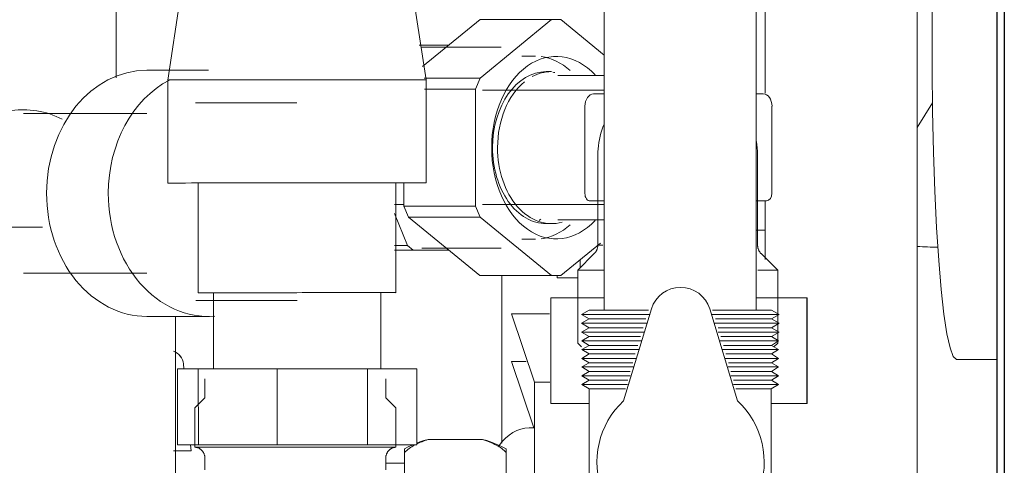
# Model space of a CAD drawing. Header units: millimetres. Extents: x 369 to 3068, y -268 to 2500.
# Tile 8 of 10: x 2740 to 2870, y 1996 to 2055. Entities that reach past the tile are written whole.
import ezdxf

# ---------------------------------------------------------------- set-up
doc = ezdxf.new("R2010")
doc.units = ezdxf.units.MM
for name, color, linetype, lineweight in [('A-WALL', 113, 'Continuous', 25), ('E-ELEC-FIXT', 91, 'Continuous', 18), ('M-EQPM', 50, 'Continuous', 18), ('P-PIPE', 3, 'Continuous', 18)]:
    doc.layers.add(name, color=color, linetype=linetype, lineweight=lineweight)

# ---------------------------------------------------------------- blocks, each defined once
blk = doc.blocks.new('HC_Heat Pump_GM_Saunier Duval_GeniaSet TEK_IS_kit complet_2C - HA 10-7_2 STB-985960-Coupe vue coté droit')
at = {"layer": 'M-EQPM'}
for p, q in [((2763.48, 2072.77), (2759.5, 2046.77)), ((2793.5, 2046.79), (2789.48, 2072.78)), ((2793, 2048.53), (2800.57, 2054.71)), ((2809.99, 2054.71), (2800.57, 2047.02)), ((2809.99, 2054.71), (2800.57, 2054.71)), ((2811.18, 2054.71), (2809.99, 2054.71)), ((2816.9, 2050.03), (2811.18, 2054.71)), ((2796.49, 2051.37), (2792.56, 2051.37)), ((2797.89, 2051.1), (2792.92, 2051.1)), ((2803.36, 2051.1), (2797.89, 2051.1)), ((2807.85, 2049.91), (2806.07, 2049.91)), ((2764.88, 2048.06), (2756.76, 2048.06)), ((2809.95, 2047.88), (2809.29, 2047.88)), ((2759.5, 2046.77), (2759.5, 2033.21)), ((2800.57, 2047.02), (2793.23, 2047.02)), ((2793.5, 2033.23), (2793.5, 2046.79)), ((2800.57, 2047.02), (2799.98, 2045.57)), ((2816.9, 2047.36), (2810.8, 2047.36)), ((2799.98, 2045.57), (2793.26, 2045.57)), ((2799.98, 2045.57), (2799.98, 2030.17)), ((2816.95, 2045.42), (2800.89, 2045.42)), ((2816.95, 2044.94), (2815.51, 2044.94)), ((2837.82, 2044.94), (2836.9, 2044.94)), ((2776.48, 2043.78), (2763.14, 2043.75)), ((2756.76, 2042.36), (2740.53, 2042.36)), ((2814.36, 2031.84), (2814.36, 2043.31)), ((2838.97, 2031.89), (2838.97, 2043.32)), ((2816.07, 2036.88), (2816.07, 2025.04)), ((2837.08, 2025.04), (2837.08, 2036.88)), ((2763.5, 2033.21), (2763.51, 2018.77)), ((2789.51, 2018.78), (2789.5, 2033.22)), ((2790.56, 2030.17), (2790.56, 2033.23)), ((2815.06, 2030.86), (2816.93, 2030.86)), ((2836.9, 2030.86), (2838.24, 2030.86)), ((2789.33, 2030.41), (2790.56, 2030.41)), ((2791.15, 2028.74), (2790.56, 2030.17)), ((2799.98, 2030.17), (2790.56, 2030.17)), ((2799.98, 2030.17), (2800.57, 2028.74)), ((2800.89, 2030.41), (2816.92, 2030.41)), ((2789.33, 2029.19), (2791.04, 2024.98)), ((2800.53, 2021.05), (2791.15, 2028.74)), ((2800.57, 2028.74), (2791.15, 2028.74)), ((2800.57, 2028.74), (2809.96, 2021.05)), ((2810.8, 2028.39), (2816.92, 2028.39)), ((2720.53, 2027.42), (2743.03, 2027.42)), ((2809.29, 2027.87), (2809.95, 2027.87)), ((2806.07, 2025.84), (2807.85, 2025.84)), ((2789.33, 2024.98), (2791.04, 2024.98)), ((2789.33, 2024.37), (2791.79, 2024.37)), ((2791.04, 2024.98), (2791.79, 2024.37)), ((2791.79, 2024.37), (2796.47, 2024.37)), ((2792.92, 2024.65), (2797.89, 2024.65)), ((2797.89, 2024.65), (2803.36, 2024.65)), ((2811.19, 2021.05), (2816.42, 2025.32)), ((2816.73, 2025.04), (2816.07, 2025.04)), ((2815.6, 2023.93), (2813.42, 2021.74)), ((2813.73, 2023.12), (2813.73, 2022.01)), ((2839.73, 2021.74), (2837.54, 2023.93)), ((2813.42, 2021.74), (2813.42, 2012.16)), ((2816.82, 2021.74), (2813.42, 2021.74)), ((2839.73, 2021.74), (2837.09, 2021.74)), ((2839.73, 2016.03), (2839.73, 2021.74)), ((2740.53, 2021.36), (2756.76, 2021.36)), ((2809.96, 2021.05), (2800.53, 2021.05)), ((2809.96, 2021.05), (2811.19, 2021.05)), ((2826.95, 2019.49), (2826.93, 2019.49)), ((2763.18, 2017.75), (2776.53, 2017.78)), ((2765.51, 2018.77), (2765.52, 2008.77)), ((2787.52, 2008.78), (2787.51, 2018.78)), ((2809.88, 2018.13), (2809.88, 2004.2)), ((2809.9, 2018.13), (2809.88, 2018.13)), ((2809.9, 2018.13), (2816.9, 2018.13)), ((2809.9, 2004.2), (2809.9, 2018.13)), ((2836.9, 2018.13), (2843.55, 2018.13)), ((2843.58, 2018.13), (2843.55, 2018.13)), ((2843.55, 2004.2), (2843.55, 2018.13)), ((2843.58, 2004.2), (2843.58, 2018.13)), ((2814.91, 2016.51), (2813.9, 2015.93)), ((2822.75, 2016.51), (2814.91, 2016.51)), ((2823.13, 2016.65), (2819.45, 2004.56)), ((2834.45, 2004.56), (2830.78, 2016.65)), ((2838.89, 2016.51), (2831.16, 2016.51)), ((2839.9, 2015.93), (2838.89, 2016.51)), ((2756.76, 2015.66), (2764.88, 2015.66)), ((2760.53, 1986.53), (2760.53, 2015.66)), ((2804.73, 2016), (2807.73, 2007)), ((2809.69, 2016), (2804.73, 2016)), ((2813.9, 2015.93), (2814.91, 2015.35)), ((2822.87, 2015.93), (2813.9, 2015.93)), ((2814.91, 2015.35), (2813.9, 2014.76)), ((2822.38, 2015.35), (2814.91, 2015.35)), ((2839.9, 2015.93), (2831.03, 2015.93)), ((2838.89, 2015.35), (2831.53, 2015.35)), ((2838.89, 2015.35), (2839.9, 2015.93)), ((2839.9, 2014.76), (2838.89, 2015.35)), ((2839.73, 2014.86), (2839.73, 2015.83)), ((2813.9, 2014.76), (2814.91, 2014.18)), ((2822.53, 2014.76), (2813.9, 2014.76)), ((2814.91, 2014.18), (2813.9, 2013.6)), ((2822.02, 2014.18), (2814.91, 2014.18)), ((2839.9, 2014.76), (2831.38, 2014.76)), ((2838.89, 2014.18), (2831.89, 2014.18)), ((2838.89, 2014.18), (2839.9, 2014.76)), ((2839.9, 2013.6), (2838.89, 2014.18)), ((2839.73, 2013.7), (2839.73, 2014.66)), ((2813.9, 2013.6), (2814.91, 2013.02)), ((2822.19, 2013.6), (2813.9, 2013.6)), ((2814.91, 2013.02), (2813.97, 2012.44)), ((2813.97, 2012.44), (2814.91, 2011.85)), ((2821.83, 2012.44), (2813.97, 2012.44)), ((2821.67, 2013.02), (2814.91, 2013.02)), ((2839.9, 2013.6), (2831.9, 2013.6)), ((2839.84, 2012.44), (2832.08, 2012.44)), ((2838.89, 2013.02), (2832.24, 2013.02)), ((2838.89, 2013.02), (2839.9, 2013.6)), ((2839.84, 2012.44), (2838.89, 2013.02)), ((2838.89, 2011.85), (2839.84, 2012.44)), ((2839.73, 2012.51), (2839.73, 2013.5)), ((2839.73, 2012.16), (2839.73, 2012.44)), ((2813.42, 2012.16), (2813.93, 2011.65)), ((2814.91, 2011.85), (2813.97, 2011.31)), ((2813.97, 2011.31), (2814.91, 2010.73)), ((2821.45, 2011.31), (2813.97, 2011.31)), ((2821.32, 2011.85), (2814.91, 2011.85)), ((2839.84, 2011.31), (2832.46, 2011.31)), ((2838.89, 2011.85), (2832.59, 2011.85)), ((2839.84, 2011.31), (2838.89, 2011.85)), ((2838.89, 2010.73), (2839.84, 2011.31)), ((2839.23, 2011.66), (2839.73, 2012.16)), ((2814.91, 2010.73), (2813.97, 2010.15)), ((2813.97, 2010.15), (2814.91, 2009.56)), ((2821.07, 2010.15), (2813.97, 2010.15)), ((2820.98, 2010.73), (2814.91, 2010.73)), ((2839.84, 2010.15), (2832.84, 2010.15)), ((2838.89, 2010.73), (2832.92, 2010.73)), ((2839.84, 2010.15), (2838.89, 2010.73)), ((2838.89, 2009.56), (2839.84, 2010.15)), ((2760.79, 2008.77), (2763.52, 2008.78)), ((2760.79, 1998.77), (2760.79, 2008.77)), ((2761.62, 2008.77), (2761.57, 2009.41)), ((2763.52, 2008.78), (2773.87, 2008.79)), ((2763.53, 1998.78), (2763.52, 2008.78)), ((2773.87, 2008.79), (2785.77, 2008.79)), ((2773.88, 1998.79), (2773.87, 2008.79)), ((2785.77, 2008.79), (2792.25, 2008.79)), ((2785.77, 2008.79), (2785.78, 1998.79)), ((2792.26, 1998.79), (2792.25, 2008.79)), ((2804.73, 2009.75), (2807.64, 2001)), ((2806.65, 2009.75), (2804.73, 2009.75)), ((2814.91, 2009.56), (2813.97, 2009.02)), ((2813.97, 2009.02), (2814.91, 2008.44)), ((2820.7, 2009.02), (2813.97, 2009.02)), ((2820.65, 2009.56), (2814.91, 2009.56)), ((2839.84, 2009.02), (2833.21, 2009.02)), ((2838.89, 2009.56), (2833.26, 2009.56)), ((2839.84, 2009.02), (2838.89, 2009.56)), ((2838.89, 2008.44), (2839.84, 2009.02)), ((2764.38, 2007.44), (2764.38, 2004.95)), ((2788.18, 2004.95), (2788.18, 2007.44)), ((2814.91, 2008.44), (2813.97, 2007.85)), ((2813.97, 2007.85), (2814.91, 2007.27)), ((2820.33, 2007.85), (2813.97, 2007.85)), ((2814.91, 2007.27), (2813.97, 2006.73)), ((2820.32, 2008.44), (2814.91, 2008.44)), ((2820, 2007.27), (2814.91, 2007.27)), ((2838.89, 2008.44), (2833.58, 2008.44)), ((2839.84, 2007.85), (2833.58, 2007.85)), ((2838.89, 2007.27), (2833.9, 2007.27)), ((2839.84, 2007.85), (2838.89, 2008.44)), ((2838.89, 2007.27), (2839.84, 2007.85)), ((2839.84, 2006.73), (2838.89, 2007.27)), ((2807.73, 2007), (2807.73, 1992.61)), ((2807.73, 2007), (2809.76, 2007)), ((2813.97, 2006.73), (2814.94, 2006.13)), ((2819.98, 2006.73), (2813.97, 2006.73)), ((2814.94, 2006.13), (2814.94, 1989)), ((2819.69, 2006.13), (2814.94, 2006.13)), ((2839.84, 2006.73), (2833.93, 2006.73)), ((2838.86, 2006.13), (2834.21, 2006.13)), ((2838.86, 2006.13), (2839.84, 2006.73)), ((2838.86, 1981.51), (2838.86, 2006.13)), ((2764.38, 2004.95), (2763.08, 2003.65)), ((2789.48, 2003.65), (2788.18, 2004.95)), ((2763.08, 2003.65), (2763.08, 1998.47)), ((2789.48, 1998.47), (2789.48, 2003.65)), ((2809.88, 2004.2), (2809.9, 2004.2)), ((2814.98, 2004.2), (2809.9, 2004.2)), ((2843.55, 2004.2), (2838.81, 2004.2)), ((2843.55, 2004.2), (2843.58, 2004.2)), ((2807.78, 2001), (2807.03, 2001)), ((2800.91, 1999.48), (2793.75, 1999.48)), ((2763.53, 1998.78), (2760.79, 1998.77)), ((2762.57, 1997.96), (2762.5, 1998.77)), ((2763.08, 1998.47), (2789.48, 1998.47)), ((2773.88, 1998.79), (2763.53, 1998.78)), ((2785.78, 1998.79), (2773.88, 1998.79)), ((2792.26, 1998.79), (2785.78, 1998.79)), ((2790.65, 1998.24), (2790.65, 1997.77)), ((2790.65, 1998.24), (2790.65, 1998.12)), ((2800.91, 1999.46), (2793.75, 1999.46)), ((2804.01, 1998.12), (2804.01, 1998.24)), ((2804.01, 1997.77), (2804.01, 1998.24)), ((2760.25, 1997.96), (2762.57, 1997.96)), ((2764.38, 1997.04), (2764.38, 1995.49)), ((2788.18, 1995.49), (2788.18, 1997.04)), ((2790.65, 1993.47), (2790.65, 1997.77)), ((2804.01, 1997.77), (2804.01, 1995.09)), ((2790.65, 1996.35), (2788.18, 1996.35))]:
    blk.add_line(p, q, dxfattribs=at)
at = {"layer": 'M-EQPM', "flags": 128}
for points in [[(2732.75, 2039.64), (2733.07, 2039.94), (2733.39, 2040.23), (2733.74, 2040.51), (2734.09, 2040.78), (2734.45, 2041.03), (2734.82, 2041.26), (2735.2, 2041.48), (2735.59, 2041.69), (2735.99, 2041.88), (2736.39, 2042.05), (2736.8, 2042.21), (2737.22, 2042.35), (2737.64, 2042.47), (2738.07, 2042.58), (2738.5, 2042.67), (2738.93, 2042.74), (2739.37, 2042.8), (2739.81, 2042.84), (2740.25, 2042.86), (2740.53, 2042.86)], [(2740.53, 2042.86), (2740.97, 2042.85), (2741.41, 2042.82), (2741.84, 2042.78), (2742.28, 2042.72), (2742.71, 2042.64), (2743.14, 2042.54), (2743.57, 2042.43), (2743.99, 2042.3), (2744.4, 2042.15), (2744.81, 2041.99), (2745.21, 2041.81), (2745.61, 2041.62)], [(2816.07, 2036.88), (2816.07, 2037.3), (2816.1, 2037.71), (2816.14, 2038.13), (2816.2, 2038.55), (2816.27, 2038.96), (2816.37, 2039.37), (2816.47, 2039.78), (2816.6, 2040.18), (2816.74, 2040.57), (2816.89, 2040.96)], [(2836.92, 2038.66), (2836.99, 2038.25), (2837.03, 2037.83), (2837.06, 2037.41), (2837.08, 2036.99), (2837.08, 2036.88)], [(2815.6, 2023.93), (2815.65, 2023.97), (2815.69, 2024.02), (2815.73, 2024.07), (2815.77, 2024.12), (2815.8, 2024.17), (2815.84, 2024.23), (2815.87, 2024.28), (2815.9, 2024.34), (2815.93, 2024.39), (2815.95, 2024.45), (2815.97, 2024.51), (2815.99, 2024.57), (2816.01, 2024.63), (2816.03, 2024.69), (2816.04, 2024.75), (2816.05, 2024.82), (2816.06, 2024.88), (2816.06, 2024.94), (2816.07, 2025), (2816.07, 2025.04)], [(2837.08, 2025.04), (2837.08, 2024.97), (2837.08, 2024.91), (2837.09, 2024.85), (2837.1, 2024.79), (2837.11, 2024.72), (2837.12, 2024.66), (2837.14, 2024.6), (2837.16, 2024.54), (2837.18, 2024.48), (2837.2, 2024.42), (2837.23, 2024.37), (2837.26, 2024.31), (2837.29, 2024.25), (2837.32, 2024.2), (2837.36, 2024.15), (2837.39, 2024.1), (2837.43, 2024.05), (2837.47, 2024), (2837.52, 2023.95), (2837.54, 2023.93)], [(2792.26, 1998.99), (2792.67, 1999.15), (2793.19, 1999.32), (2793.73, 1999.48), (2793.75, 1999.48)], [(2800.91, 1999.48), (2801.45, 1999.33), (2801.97, 1999.15), (2802.49, 1998.96), (2803, 1998.74), (2803.5, 1998.5), (2804, 1998.25), (2804.01, 1998.24)], [(2764.38, 1997.04), (2764.38, 1997.09), (2764.38, 1997.15), (2764.37, 1997.21), (2764.37, 1997.27), (2764.36, 1997.32), (2764.34, 1997.38), (2764.33, 1997.43), (2764.31, 1997.49), (2764.29, 1997.54), (2764.27, 1997.6), (2764.25, 1997.65), (2764.22, 1997.7), (2764.19, 1997.75), (2764.16, 1997.8), (2764.13, 1997.85), (2764.1, 1997.9), (2764.06, 1997.94), (2764.03, 1997.99), (2763.99, 1998.03), (2763.95, 1998.07), (2763.9, 1998.11), (2763.86, 1998.15), (2763.82, 1998.18), (2763.77, 1998.22), (2763.72, 1998.25), (2763.67, 1998.28), (2763.62, 1998.31), (2763.57, 1998.33), (2763.52, 1998.36), (2763.47, 1998.38), (2763.41, 1998.4), (2763.36, 1998.42), (2763.3, 1998.43), (2763.24, 1998.44), (2763.19, 1998.46), (2763.13, 1998.46), (2763.08, 1998.47)], [(2789.48, 1998.47), (2789.42, 1998.46), (2789.36, 1998.45), (2789.31, 1998.44), (2789.25, 1998.43), (2789.2, 1998.41), (2789.14, 1998.4), (2789.09, 1998.38), (2789.03, 1998.35), (2788.98, 1998.33), (2788.93, 1998.3), (2788.88, 1998.27), (2788.83, 1998.24), (2788.78, 1998.21), (2788.74, 1998.18), (2788.69, 1998.14), (2788.65, 1998.1), (2788.61, 1998.06), (2788.57, 1998.02), (2788.53, 1997.98), (2788.49, 1997.94), (2788.46, 1997.89), (2788.42, 1997.84), (2788.39, 1997.79), (2788.36, 1997.74), (2788.34, 1997.69), (2788.31, 1997.64), (2788.29, 1997.59), (2788.27, 1997.54), (2788.25, 1997.48), (2788.23, 1997.43), (2788.22, 1997.37), (2788.2, 1997.31), (2788.19, 1997.26), (2788.19, 1997.2), (2788.18, 1997.14), (2788.18, 1997.09), (2788.18, 1997.04)], [(2790.65, 1998.24), (2791.14, 1998.49), (2791.64, 1998.73)]]:
    blk.add_lwpolyline(points, dxfattribs=at)
at = {"layer": 'M-EQPM'}
for end in [71.2312, 38.7752]:
    blk.add_arc((2759.62, 2009.24), 1.95, 5, end, dxfattribs=at)
for centre, major_axis, ratio, start_param, end_param in [((2810.59, 2037.87), (0, 12), 0.707107, 5.635604, 7.853982), ((2807.85, 2037.87), (0, 12.03), 0.707107, 5.716624, 6.19175), ((2756.76, 2031.86), (0, 16.2), 0.814691, 0, 1.570796), ((2809.29, 2037.87), (0, 10), 0.707107, 0, 1.570796), ((2809.95, 2037.87), (0, 10), 0.707107, 0, 0.36522), ((2809.29, 2037.87), (0, 10), 0.707107, 6.125771, 6.162731), ((2764.88, 2031.86), (0, 16.2), 0.814691, 0.401812, 1.570796), ((2776.5, 2046.78), (17, 0.01), 0.000787, 1.73743, 3.308226), ((2776.5, 2046.78), (17, 0.01), 0.000787, 1.73743, 3.308226), ((2776.5, 2046.78), (17, 0.01), 0.000787, 6.160119, 8.020615), ((2776.5, 2046.78), (17, 0.01), 0.000787, 6.160175, 8.020615), ((2809.95, 2037.87), (0, 10), 0.707107, 0.523599, 1.570796), ((2815.51, 2043.31), (0, 1.63), 0.707107, 0, 1.570796), ((2837.82, 2043.32), (0, 1.63), 0.707107, 4.712389, 6.283185), ((2810.59, 2037.87), (0, 12), 0.707107, 1.570796, 3.789174), ((2809.29, 2037.87), (0, 10), 0.707107, 1.570796, 3.141593), ((2809.95, 2037.87), (0, 10), 0.707107, 1.570796, 3.341529), ((2776.5, 2033.22), (17, 0.01), 0.000787, 1.73743, 3.141593), ((2776.5, 2033.22), (17, 0.01), 0.000787, 6.160119, 8.020615), ((2756.76, 2031.86), (0, 16.2), 0.814691, 1.570796, 3.141593), ((2764.88, 2031.86), (0, 16.2), 0.814691, 1.570796, 3.202567), ((2838.24, 2031.89), (0, 1.03), 0.707107, 3.141593, 4.712389), ((2815.06, 2031.84), (0, 0.983), 0.707107, 1.570796, 3.141593), ((2805.29, 2037.87), (0, 10.5), 0.707107, 3.563342, 3.599711), ((2807.85, 2037.87), (0, 12.03), 0.707107, 3.233028, 3.708154), ((2826.95, 2015.49), (0, 4), 0.999999, 5.007232, 7.559139), ((2776.51, 2018.78), (13, 0.01), 0.000787, 1.73743, 3.308226), ((2776.51, 2018.78), (13, 0.01), 0.000787, 0, 1.73743), ((2826.95, 1996.51), (0, 11), 0.999999, 0.750245, 5.53294), ((2807.03, 1992), (0, 9), 0.652731, 0, 0.747701)]:
    blk.add_ellipse(centre, major_axis=major_axis, ratio=ratio, start_param=start_param, end_param=end_param, dxfattribs=at)
for points in [[(2791.95, 1998.73), (2791.44, 1998.45), (2791, 1998.13), (2790.65, 1997.77)], [(2793.75, 1999.46), (2793.18, 1999.29), (2792.67, 1999.09), (2792.22, 1998.87)], [(2804.01, 1997.77), (2803.66, 1998.13), (2802.79, 1998.77), (2801.59, 1999.25), (2800.91, 1999.46)]]:
    blk.add_open_spline(points, degree=3, dxfattribs=at)
blk = doc.blocks.new('Legrand Sorties de câbles - Prise courant-1079661-Coupe vue coté droit')
at = {"layer": 'E-ELEC-FIXT'}
for p, q in [((2860.51, 2072.34), (2858.08, 2069.72)), ((2858.08, 2040.53), (2860.08, 2043.77))]:
    blk.add_line(p, q, dxfattribs=at)
blk.add_arc((2875.25, 2446.52), 422.01, 267.6678, 268.0354, dxfattribs=at)
blk = doc.blocks.new('Legrand plaque2 - 1 poste-1079663-Coupe vue coté droit')
at = {"layer": 'E-ELEC-FIXT'}
for p, q in [((2868.53, 2092), (2863.26, 2092)), ((2863.26, 2010), (2868.53, 2010))]:
    blk.add_line(p, q, dxfattribs=at)
at = {"layer": 'E-ELEC-FIXT', "flags": 128}
blk.add_lwpolyline([(2863.26, 2092), (2862.82, 2091.62), (2862.39, 2090.48), (2861.97, 2088.61), (2861.58, 2086.03), (2861.22, 2082.8), (2860.9, 2078.98), (2860.62, 2074.64), (2860.39, 2069.86), (2860.21, 2064.73), (2860.09, 2059.34), (2860.03, 2053.8), (2860.03, 2048.2), (2860.09, 2042.66), (2860.21, 2037.27), (2860.39, 2032.14), (2860.62, 2027.36), (2860.9, 2023.02), (2861.22, 2019.2), (2861.58, 2015.97), (2861.97, 2013.39), (2862.39, 2011.52), (2862.82, 2010.38), (2863.26, 2010)], dxfattribs=at)
at = {"layer": 'E-ELEC-FIXT'}
for points in [[(2860.1, 2059.9), (2860.1, 2059.72), (2860.1, 2059.54), (2860.09, 2059.36)], [(2860.09, 2042.64), (2860.1, 2042.46), (2860.1, 2042.28), (2860.1, 2042.1)]]:
    blk.add_open_spline(points, degree=3, dxfattribs=at)

msp = doc.modelspace()

# ---------------------------------------------------------------- linework, layer by layer
at = {"layer": 'A-WALL'}
for p, q in [((2868.53, 2500), (2868.53, -268.19)), ((2869.53, -268.19), (2869.53, 2500))]:
    msp.add_line(p, q, dxfattribs=at)
at = {"layer": 'P-PIPE', "color": 1}
for p, q in [((2858.08, 1963.91), (2858.08, 2260.5)), ((2838.08, 2230.04), (2838.08, 2045.02)), ((2838.08, 2030.86), (2838.08, 2023.15)), ((2810.73, 2021.05), (2810.73, 2020.75)), ((2810.73, 2020.75), (2813.34, 2020.75))]:
    msp.add_line(p, q, dxfattribs=at)
at = {"layer": 'P-PIPE', "color": 5}
for p, q in [((2816.9, 2230.04), (2816.9, 2016.51)), ((2836.9, 2016.51), (2836.9, 2230.04)), ((2836.98, 2027), (2838.04, 2027))]:
    msp.add_line(p, q, dxfattribs=at)
at = {"layer": 'P-PIPE'}
for p, q in [((2752.73, 2047.07), (2752.73, 2137.99)), ((2803.42, 1999), (2803.42, 2021.05))]:
    msp.add_line(p, q, dxfattribs=at)

# ---------------------------------------------------------------- block references
at = {"layer": 'E-ELEC-FIXT'}
for name in ['Legrand plaque2 - 1 poste-1079663-Coupe vue coté droit', 'Legrand Sorties de câbles - Prise courant-1079661-Coupe vue coté droit']:
    msp.add_blockref(name, (0, 0), dxfattribs=at)
at = {"layer": 'M-EQPM'}
msp.add_blockref('HC_Heat Pump_GM_Saunier Duval_GeniaSet TEK_IS_kit complet_2C - HA 10-7_2 STB-985960-Coupe vue coté droit', (0, 0), dxfattribs=at)

doc.saveas('drawing.dxf')
